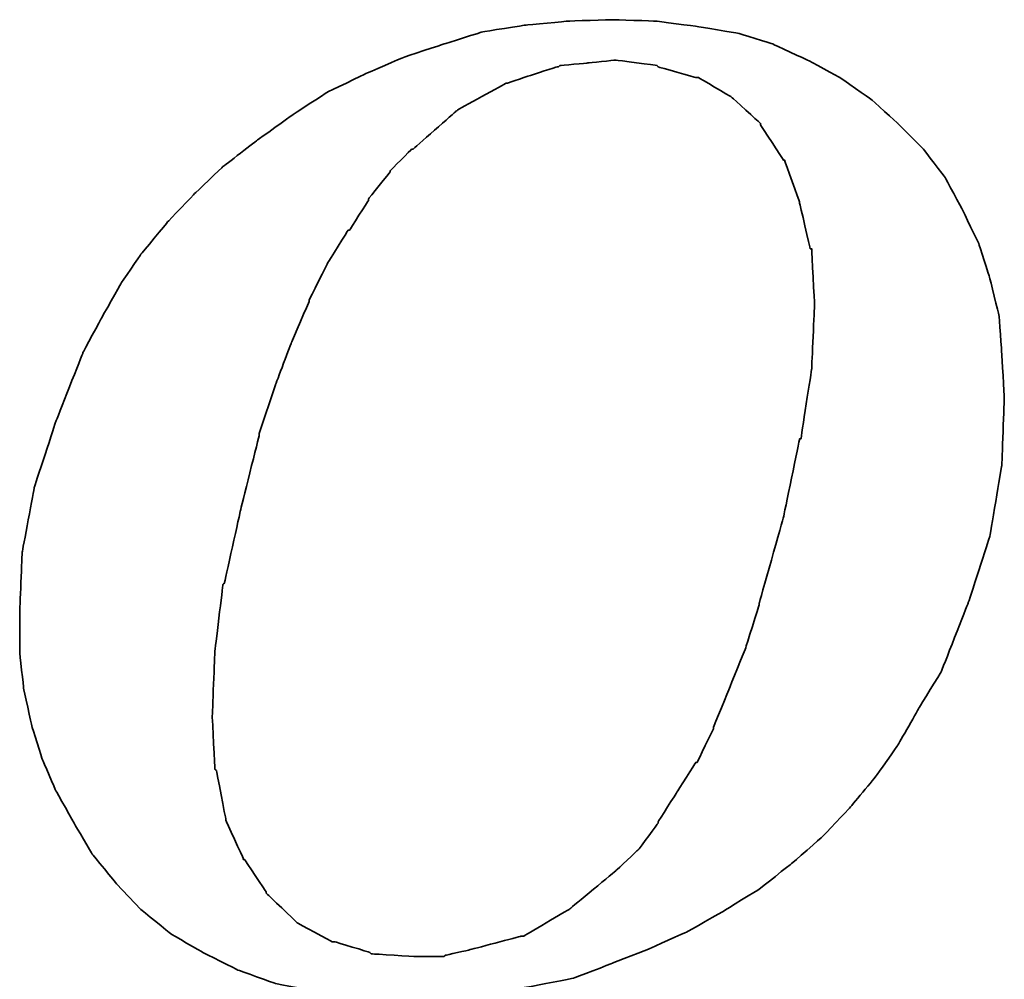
# Model space of a CAD drawing. Header units: millimetres. Extents: x -75 to 176, y -426 to -259.
# Tile 50 of 56: x 110.71 to 113.68, y -337.13 to -334.23. Entities that reach past the tile are written whole.
import ezdxf

# ---------------------------------------------------------------- set-up
doc = ezdxf.new("R2010")
doc.units = ezdxf.units.MM
doc.header["$LTSCALE"] = 0.1
doc.layers.add('CHA', color=7, linetype='CONTINUOUS')
doc.layers.add('layer 1', color=7, linetype='CONTINUOUS')

# ---------------------------------------------------------------- blocks, each defined once
blk = doc.blocks.new('TBI MOTION logo(完整正式版)')
at = {"layer": 'layer 1', "color": 22, "lineweight": 35}
for points, knots in [([(35.79625, -6.98375), (35.79625, -6.98375), (36.23125, -7.43875), (36.23125, -7.43875), (36.23125, -7.43875), (36.23125, -7.43875), (36.75625, -7.87125), (36.75625, -7.87125), (36.75625, -7.87125), (36.75625, -7.87125), (37.33125, -8.20375), (37.33125, -8.20375), (37.33125, -8.20375), (37.33125, -8.20375), (37.95625, -8.51875), (37.95625, -8.51875), (37.95625, -8.51875), (37.95625, -8.51875), (38.62625, -8.75875), (38.62625, -8.75875), (38.62625, -8.75875), (38.62625, -8.75875), (39.37125, -8.90375), (39.37125, -8.90375), (39.37125, -8.90375), (39.37125, -8.90375), (40.14125, -8.99875), (40.14125, -8.99875), (40.14125, -8.99875), (40.14125, -8.99875), (41.02625, -9.02375), (41.02625, -9.02375), (41.02625, -9.02375), (41.02625, -9.02375), (41.74625, -8.99875), (41.74625, -8.99875), (41.74625, -8.99875), (41.74625, -8.99875), (42.46625, -8.92375), (42.46625, -8.92375), (42.46625, -8.92375), (42.46625, -8.92375), (43.21125, -8.80625), (43.21125, -8.80625), (43.21125, -8.80625), (43.21125, -8.80625), (43.93125, -8.66375), (43.93125, -8.66375), (43.93125, -8.66375), (43.93125, -8.66375), (44.62625, -8.39875), (44.62625, -8.39875), (44.62625, -8.39875), (44.62625, -8.39875), (45.29625, -8.13375), (45.29625, -8.13375), (45.29625, -8.13375), (45.29625, -8.13375), (45.94625, -7.84375), (45.94625, -7.84375), (45.94625, -7.84375), (45.94625, -7.84375), (46.61625, -7.46375), (46.61625, -7.46375), (46.61625, -7.46375), (46.61625, -7.46375), (47.24125, -7.07875), (47.24125, -7.07875), (47.24125, -7.07875), (47.24125, -7.07875), (47.81625, -6.62375), (47.81625, -6.62375), (47.81625, -6.62375), (47.81625, -6.62375), (48.36875, -6.14375), (48.36875, -6.14375), (48.36875, -6.14375), (48.36875, -6.14375), (48.84625, -5.64125), (48.84625, -5.64125), (48.84625, -5.64125), (48.84625, -5.64125), (49.32625, -5.06375), (49.32625, -5.06375), (49.32625, -5.06375), (49.32625, -5.06375), (49.71125, -4.51374), (49.71125, -4.51374), (49.71125, -4.51374), (49.71125, -4.51374), (50.09625, -3.83874), (50.09625, -3.83874), (50.09625, -3.83874), (50.09625, -3.83874), (50.48125, -3.21374), (50.48125, -3.21374), (50.48125, -3.21374), (50.48125, -3.21374), (50.96125, -1.99125), (50.96125, -1.99125), (50.96125, -1.99125), (50.96125, -1.99125), (51.34375, -0.81875), (51.34375, -0.81875), (51.34375, -0.81875), (51.34375, -0.81875), (51.56125, 0.45624), (51.56125, 0.45624), (51.56125, 0.45624), (51.56125, 0.45624), (51.60625, 1.67624), (51.60625, 1.67624), (51.60625, 1.67624), (51.60625, 1.67624), (51.56125, 2.44625), (51.56125, 2.44625), (51.56125, 2.44625), (51.56125, 2.44625), (51.51125, 3.14125), (51.51125, 3.14125), (51.51125, 3.14125), (51.51125, 3.14125), (51.34375, 3.81125), (51.34375, 3.81125), (51.34375, 3.81125), (51.34375, 3.81125), (51.15125, 4.41125), (51.15125, 4.41125), (51.15125, 4.41125), (51.15125, 4.41125), (50.86125, 5.01125), (50.86125, 5.01125), (50.86125, 5.01125), (50.86125, 5.01125), (50.55125, 5.58875), (50.55125, 5.58875), (50.55125, 5.58875), (50.55125, 5.58875), (50.16625, 6.09125), (50.16625, 6.09125), (50.16625, 6.09125), (50.16625, 6.09125), (49.71125, 6.54875), (49.71125, 6.54875), (49.71125, 6.54875), (49.71125, 6.54875), (49.23125, 6.98125), (49.23125, 6.98125), (49.23125, 6.98125), (49.23125, 6.98125), (48.67875, 7.36625), (48.67875, 7.36625), (48.67875, 7.36625), (48.67875, 7.36625), (48.10375, 7.67625), (48.10375, 7.67625), (48.10375, 7.67625), (48.10375, 7.67625), (47.48125, 7.96375), (47.48125, 7.96375), (47.48125, 7.96375), (47.48125, 7.96375), (46.85625, 8.15625), (46.85625, 8.15625), (46.85625, 8.15625), (46.85625, 8.15625), (46.13625, 8.27624), (46.13625, 8.27624), (46.13625, 8.27624), (46.13625, 8.27624), (45.39125, 8.37125), (45.39125, 8.37125), (45.39125, 8.37125), (45.39125, 8.37125), (44.62625, 8.39624), (44.62625, 8.39624), (44.62625, 8.39624), (44.62625, 8.39624), (43.83625, 8.37125), (43.83625, 8.37125), (43.83625, 8.37125), (43.83625, 8.37125), (43.09125, 8.30125), (43.09125, 8.30125), (43.09125, 8.30125), (43.09125, 8.30125), (42.32125, 8.18125), (42.32125, 8.18125), (42.32125, 8.18125), (42.32125, 8.18125), (41.62875, 7.96375), (41.62875, 7.96375), (41.62875, 7.96375), (41.62875, 7.96375), (40.90625, 7.72625), (40.90625, 7.72625), (40.90625, 7.72625), (40.90625, 7.72625), (40.23624, 7.43625), (40.23624, 7.43625), (40.23624, 7.43625), (40.23624, 7.43625), (39.54124, 7.10125), (39.54124, 7.10125), (39.54124, 7.10125), (39.54124, 7.10125), (38.91625, 6.69125), (38.91625, 6.69125), (38.91625, 6.69125), (38.91625, 6.69125), (38.31625, 6.26125), (38.31625, 6.26125), (38.31625, 6.26125), (38.31625, 6.26125), (37.69125, 5.78125), (37.69125, 5.78125), (37.69125, 5.78125), (37.69125, 5.78125), (37.18625, 5.30125), (37.18625, 5.30125), (37.18625, 5.30125), (37.18625, 5.30125), (36.70625, 4.79624), (36.70625, 4.79624), (36.70625, 4.79624), (36.70625, 4.79624), (36.23125, 4.22125), (36.23125, 4.22125), (36.23125, 4.22125), (36.23125, 4.22125), (35.87124, 3.69375), (35.87124, 3.69375), (35.87124, 3.69375), (35.87124, 3.69375), (35.53125, 3.09125), (35.53125, 3.09125), (35.53125, 3.09125), (35.53125, 3.09125), (35.19875, 2.47125), (35.19875, 2.47125), (35.19875, 2.47125), (35.19875, 2.47125), (34.71625, 1.24625), (34.71625, 1.24625), (34.71625, 1.24625), (34.71625, 1.24625), (34.33125, 0.06874), (34.33125, 0.06874), (34.33125, 0.06874), (34.33125, 0.06874), (34.11625, -1.07875), (34.11625, -1.07875), (34.11625, -1.07875), (34.11625, -1.07875), (34.07125, -2.15875), (34.07125, -2.15875), (34.07125, -2.15875), (34.07125, -2.15875), (34.07125, -2.85375), (34.07125, -2.85375), (34.07125, -2.85375), (34.07125, -2.85375), (34.14125, -3.50375), (34.14125, -3.50375), (34.14125, -3.50375), (34.14125, -3.50375), (34.28625, -4.17375), (34.28625, -4.17375), (34.28625, -4.17375), (34.28625, -4.17375), (34.47625, -4.77624), (34.47625, -4.77624), (34.47625, -4.77624), (34.47625, -4.77624), (34.71625, -5.32625), (34.71625, -5.32625), (34.71625, -5.32625), (34.71625, -5.32625), (35.05375, -5.92875), (35.05375, -5.92875), (35.05375, -5.92875), (35.05375, -5.92875), (35.36375, -6.45375), (35.36375, -6.45375), (35.36375, -6.45375), (35.36375, -6.45375), (35.79625, -6.98375), (35.79625, -6.98375)], [0, 0, 0, 0, 0.01388889, 0.01388889, 0.01388889, 0.0138889, 0.02777778, 0.02777778, 0.02777778, 0.02777779, 0.04166667, 0.04166667, 0.04166667, 0.04166668, 0.05555556, 0.05555556, 0.05555556, 0.05555557, 0.06944444, 0.06944444, 0.06944444, 0.06944445, 0.08333333, 0.08333333, 0.08333333, 0.08333334, 0.09722222, 0.09722222, 0.09722222, 0.09722223, 0.11111111, 0.11111111, 0.11111111, 0.11111112, 0.125, 0.125, 0.125, 0.12500001, 0.13888889, 0.13888889, 0.13888889, 0.1388889, 0.15277778, 0.15277778, 0.15277778, 0.15277779, 0.16666667, 0.16666667, 0.16666667, 0.16666668, 0.18055556, 0.18055556, 0.18055556, 0.18055557, 0.19444444, 0.19444444, 0.19444444, 0.19444445, 0.20833333, 0.20833333, 0.20833333, 0.20833334, 0.22222222, 0.22222222, 0.22222222, 0.22222223, 0.23611111, 0.23611111, 0.23611111, 0.23611112, 0.25, 0.25, 0.25, 0.25000001, 0.26388889, 0.26388889, 0.26388889, 0.2638889, 0.27777778, 0.27777778, 0.27777778, 0.27777779, 0.29166667, 0.29166667, 0.29166667, 0.29166668, 0.30555556, 0.30555556, 0.30555556, 0.30555557, 0.31944444, 0.31944444, 0.31944444, 0.31944445, 0.33333333, 0.33333333, 0.33333333, 0.33333334, 0.34722222, 0.34722222, 0.34722222, 0.34722223, 0.36111111, 0.36111111, 0.36111111, 0.36111112, 0.375, 0.375, 0.375, 0.37500001, 0.38888889, 0.38888889, 0.38888889, 0.3888889, 0.40277778, 0.40277778, 0.40277778, 0.40277779, 0.41666667, 0.41666667, 0.41666667, 0.41666668, 0.43055556, 0.43055556, 0.43055556, 0.43055557, 0.44444444, 0.44444444, 0.44444444, 0.44444445, 0.45833333, 0.45833333, 0.45833333, 0.45833334, 0.47222222, 0.47222222, 0.47222222, 0.47222223, 0.48611111, 0.48611111, 0.48611111, 0.48611112, 0.5, 0.5, 0.5, 0.50000001, 0.51388889, 0.51388889, 0.51388889, 0.5138889, 0.52777778, 0.52777778, 0.52777778, 0.52777779, 0.54166667, 0.54166667, 0.54166667, 0.54166668, 0.55555556, 0.55555556, 0.55555556, 0.55555557, 0.56944444, 0.56944444, 0.56944444, 0.56944445, 0.58333333, 0.58333333, 0.58333333, 0.58333334, 0.59722222, 0.59722222, 0.59722222, 0.59722223, 0.61111111, 0.61111111, 0.61111111, 0.61111112, 0.625, 0.625, 0.625, 0.62500001, 0.63888889, 0.63888889, 0.63888889, 0.6388889, 0.65277778, 0.65277778, 0.65277778, 0.65277779, 0.66666667, 0.66666667, 0.66666667, 0.66666668, 0.68055556, 0.68055556, 0.68055556, 0.68055557, 0.69444444, 0.69444444, 0.69444444, 0.69444445, 0.70833333, 0.70833333, 0.70833333, 0.70833334, 0.72222222, 0.72222222, 0.72222222, 0.72222223, 0.73611111, 0.73611111, 0.73611111, 0.73611112, 0.75, 0.75, 0.75, 0.75000001, 0.76388889, 0.76388889, 0.76388889, 0.7638889, 0.77777778, 0.77777778, 0.77777778, 0.77777779, 0.79166667, 0.79166667, 0.79166667, 0.79166668, 0.80555556, 0.80555556, 0.80555556, 0.80555557, 0.81944444, 0.81944444, 0.81944444, 0.81944445, 0.83333333, 0.83333333, 0.83333333, 0.83333334, 0.84722222, 0.84722222, 0.84722222, 0.84722223, 0.86111111, 0.86111111, 0.86111111, 0.86111112, 0.875, 0.875, 0.875, 0.87500001, 0.88888889, 0.88888889, 0.88888889, 0.8888889, 0.90277778, 0.90277778, 0.90277778, 0.90277779, 0.91666667, 0.91666667, 0.91666667, 0.91666668, 0.93055556, 0.93055556, 0.93055556, 0.93055557, 0.94444444, 0.94444444, 0.94444444, 0.94444445, 0.95833333, 0.95833333, 0.95833333, 0.95833334, 0.97222222, 0.97222222, 0.97222222, 0.97222223, 0.98611111, 0.98611111, 0.98611111, 0.98611112, 1, 1, 1, 1]), ([(38.33875, 1.03124), (38.33875, 1.03124), (38.62625, 1.89625), (38.62625, 1.89625), (38.62625, 1.89625), (38.62625, 1.89625), (38.91625, 2.66375), (38.91625, 2.66375), (38.91625, 2.66375), (38.91625, 2.66375), (39.22625, 3.38125), (39.22625, 3.38125), (39.22625, 3.38125), (39.22625, 3.38125), (39.22625, 3.40624), (39.22625, 3.40624), (39.22625, 3.40624), (39.22625, 3.40624), (39.56124, 4.07624), (39.56124, 4.07624), (39.56124, 4.07624), (39.56124, 4.07624), (39.92125, 4.65125), (39.92125, 4.65125), (39.92125, 4.65125), (39.92125, 4.65125), (39.94625, 4.65125), (39.94625, 4.65125), (39.94625, 4.65125), (39.94625, 4.65125), (40.28125, 5.17875), (40.28125, 5.17875), (40.28125, 5.17875), (40.28125, 5.17875), (40.28125, 5.20375), (40.28125, 5.20375), (40.28125, 5.20375), (40.28125, 5.20375), (40.66875, 5.68625), (40.66875, 5.68625), (40.66875, 5.68625), (40.66875, 5.68625), (40.66875, 5.70625), (40.66875, 5.70625), (40.66875, 5.70625), (40.66875, 5.70625), (41.05124, 6.09125), (41.05124, 6.09125), (41.05124, 6.09125), (41.05124, 6.09125), (41.07625, 6.09125), (41.07625, 6.09125), (41.07625, 6.09125), (41.07625, 6.09125), (41.84125, 6.76625), (41.84125, 6.76625), (41.84125, 6.76625), (41.84125, 6.76625), (41.86625, 6.78625), (41.86625, 6.78625), (41.86625, 6.78625), (41.86625, 6.78625), (42.73125, 7.26624), (42.73125, 7.26624), (42.73125, 7.26624), (42.73125, 7.26624), (42.75625, 7.26624), (42.75625, 7.26624), (42.75625, 7.26624), (42.75625, 7.26624), (43.18625, 7.41125), (43.18625, 7.41125), (43.18625, 7.41125), (43.18625, 7.41125), (43.64125, 7.55625), (43.64125, 7.55625), (43.64125, 7.55625), (43.64125, 7.55625), (43.66625, 7.55625), (43.66625, 7.55625), (43.66625, 7.55625), (43.66625, 7.55625), (43.69125, 7.58124), (43.69125, 7.58124), (43.69125, 7.58124), (43.69125, 7.58124), (44.19125, 7.62625), (44.19125, 7.62625), (44.19125, 7.62625), (44.19125, 7.62625), (44.67125, 7.67625), (44.67125, 7.67625), (44.67125, 7.67625), (44.67125, 7.67625), (44.69625, 7.67625), (44.69625, 7.67625), (44.69625, 7.67625), (44.69625, 7.67625), (45.41875, 7.58124), (45.41875, 7.58124), (45.41875, 7.58124), (45.41875, 7.58124), (45.44125, 7.55625), (45.44125, 7.55625), (45.44125, 7.55625), (45.44125, 7.55625), (46.11125, 7.36625), (46.11125, 7.36625), (46.11125, 7.36625), (46.11125, 7.36625), (46.13625, 7.36625), (46.13625, 7.36625), (46.13625, 7.36625), (46.13625, 7.36625), (46.15875, 7.36625), (46.15875, 7.36625), (46.15875, 7.36625), (46.15875, 7.36625), (46.73625, 7.02624), (46.73625, 7.02624), (46.73625, 7.02624), (46.73625, 7.02624), (46.76125, 7.00624), (46.76125, 7.00624), (46.76125, 7.00624), (46.76125, 7.00624), (47.24125, 6.57124), (47.24125, 6.57124), (47.24125, 6.57124), (47.24125, 6.57124), (47.26625, 6.54875), (47.26625, 6.54875), (47.26625, 6.54875), (47.26625, 6.54875), (47.26625, 6.52375), (47.26625, 6.52375), (47.26625, 6.52375), (47.26625, 6.52375), (47.67375, 5.89875), (47.67375, 5.89875), (47.67375, 5.89875), (47.67375, 5.89875), (47.69625, 5.89875), (47.69625, 5.89875), (47.69625, 5.89875), (47.69625, 5.89875), (47.69625, 5.87625), (47.69625, 5.87625), (47.69625, 5.87625), (47.69625, 5.87625), (47.96125, 5.15625), (47.96125, 5.15625), (47.96125, 5.15625), (47.96125, 5.15625), (47.96125, 5.13125), (47.96125, 5.13125), (47.96125, 5.13125), (47.96125, 5.13125), (48.15125, 4.31875), (48.15125, 4.31875), (48.15125, 4.31875), (48.15125, 4.31875), (48.17625, 4.31875), (48.17625, 4.31875), (48.17625, 4.31875), (48.17625, 4.31875), (48.17625, 4.29125), (48.17625, 4.29125), (48.17625, 4.29125), (48.17625, 4.29125), (48.22625, 3.33125), (48.22625, 3.33125), (48.22625, 3.33125), (48.22625, 3.33125), (48.22625, 3.30875), (48.22625, 3.30875), (48.22625, 3.30875), (48.22625, 3.30875), (48.17625, 2.20624), (48.17625, 2.20624), (48.17625, 2.20624), (48.17625, 2.20624), (48.17625, 2.18124), (48.17625, 2.18124), (48.17625, 2.18124), (48.17625, 2.18124), (47.98375, 0.93624), (47.98375, 0.93624), (47.98375, 0.93624), (47.98375, 0.93624), (47.96125, 0.93624), (47.96125, 0.93624), (47.96125, 0.93624), (47.96125, 0.93624), (47.67375, -0.45874), (47.67375, -0.45874), (47.67375, -0.45874), (47.67375, -0.45874), (47.24125, -1.99125), (47.24125, -1.99125), (47.24125, -1.99125), (47.24125, -1.99125), (47.24125, -2.01874), (47.24125, -2.01874), (47.24125, -2.01874), (47.24125, -2.01874), (47.00125, -2.78375), (47.00125, -2.78375), (47.00125, -2.78375), (47.00125, -2.78375), (46.71125, -3.50375), (46.71125, -3.50375), (46.71125, -3.50375), (46.71125, -3.50375), (46.42625, -4.19875), (46.42625, -4.19875), (46.42625, -4.19875), (46.42625, -4.19875), (46.42625, -4.22375), (46.42625, -4.22375), (46.42625, -4.22375), (46.42625, -4.22375), (46.13625, -4.82374), (46.13625, -4.82374), (46.13625, -4.82374), (46.13625, -4.82374), (46.11125, -4.82374), (46.11125, -4.82374), (46.11125, -4.82374), (46.11125, -4.82374), (45.77625, -5.35125), (45.77625, -5.35125), (45.77625, -5.35125), (45.77625, -5.35125), (45.44125, -5.87875), (45.44125, -5.87875), (45.44125, -5.87875), (45.44125, -5.87875), (45.44125, -5.90375), (45.44125, -5.90375), (45.44125, -5.90375), (45.44125, -5.90375), (45.10625, -6.35875), (45.10625, -6.35875), (45.10625, -6.35875), (45.10625, -6.35875), (45.08125, -6.38375), (45.08125, -6.38375), (45.08125, -6.38375), (45.08125, -6.38375), (44.69625, -6.74375), (44.69625, -6.74375), (44.69625, -6.74375), (44.69625, -6.74375), (43.88375, -7.41625), (43.88375, -7.41625), (43.88375, -7.41625), (43.88375, -7.41625), (43.85625, -7.43875), (43.85625, -7.43875), (43.85625, -7.43875), (43.85625, -7.43875), (43.04125, -7.91875), (43.04125, -7.91875), (43.04125, -7.91875), (43.04125, -7.91875), (43.01625, -7.91875), (43.01625, -7.91875), (43.01625, -7.91875), (43.01625, -7.91875), (42.99625, -7.91875), (42.99625, -7.91875), (42.99625, -7.91875), (42.99625, -7.91875), (42.08125, -8.15875), (42.08125, -8.15875), (42.08125, -8.15875), (42.08125, -8.15875), (41.65125, -8.25625), (41.65125, -8.25625), (41.65125, -8.25625), (41.65125, -8.25625), (41.62875, -8.27875), (41.62875, -8.27875), (41.62875, -8.27875), (41.62875, -8.27875), (41.60125, -8.27875), (41.60125, -8.27875), (41.60125, -8.27875), (41.60125, -8.27875), (41.12125, -8.27875), (41.12125, -8.27875), (41.12125, -8.27875), (41.12125, -8.27875), (40.35624, -8.23125), (40.35624, -8.23125), (40.35624, -8.23125), (40.35624, -8.23125), (40.33125, -8.23125), (40.33125, -8.23125), (40.33125, -8.23125), (40.33125, -8.23125), (40.30625, -8.20375), (40.30625, -8.20375), (40.30625, -8.20375), (40.30625, -8.20375), (39.68375, -8.01375), (39.68375, -8.01375), (39.68375, -8.01375), (39.68375, -8.01375), (39.66124, -8.01375), (39.66124, -8.01375), (39.66124, -8.01375), (39.66124, -8.01375), (39.63625, -8.01375), (39.63625, -8.01375), (39.63625, -8.01375), (39.63625, -8.01375), (39.01125, -7.67875), (39.01125, -7.67875), (39.01125, -7.67875), (39.01125, -7.67875), (38.98875, -7.65375), (38.98875, -7.65375), (38.98875, -7.65375), (38.98875, -7.65375), (38.48625, -7.17375), (38.48625, -7.17375), (38.48625, -7.17375), (38.48625, -7.17375), (38.45875, -7.14875), (38.45875, -7.14875), (38.45875, -7.14875), (38.45875, -7.14875), (38.45875, -7.12875), (38.45875, -7.12875), (38.45875, -7.12875), (38.45875, -7.12875), (38.07625, -6.54875), (38.07625, -6.54875), (38.07625, -6.54875), (38.07625, -6.54875), (38.05125, -6.54875), (38.05125, -6.54875), (38.05125, -6.54875), (38.05125, -6.54875), (38.05125, -6.52875), (38.05125, -6.52875), (38.05125, -6.52875), (38.05125, -6.52875), (37.74125, -5.85375), (37.74125, -5.85375), (37.74125, -5.85375), (37.74125, -5.85375), (37.74125, -5.82875), (37.74125, -5.82875), (37.74125, -5.82875), (37.74125, -5.82875), (37.57375, -4.96875), (37.57375, -4.96875), (37.57375, -4.96875), (37.57375, -4.96875), (37.54625, -4.94375), (37.54625, -4.94375), (37.54625, -4.94375), (37.54625, -4.94375), (37.50125, -4.03375), (37.50125, -4.03375), (37.50125, -4.03375), (37.50125, -4.03375), (37.50125, -4.00875), (37.50125, -4.00875), (37.50125, -4.00875), (37.50125, -4.00875), (37.54625, -2.85375), (37.54625, -2.85375), (37.54625, -2.85375), (37.54625, -2.85375), (37.69125, -1.65875), (37.69125, -1.65875), (37.69125, -1.65875), (37.69125, -1.65875), (37.71624, -1.63375), (37.71624, -1.63375), (37.71624, -1.63375), (37.71624, -1.63375), (38.00375, -0.33875), (38.00375, -0.33875), (38.00375, -0.33875), (38.00375, -0.33875), (38.33875, 1.00624), (38.33875, 1.00624), (38.33875, 1.00624), (38.33875, 1.00624), (38.33875, 1.03124), (38.33875, 1.03124)], [0, 0, 0, 0, 0.01010101, 0.01010101, 0.01010101, 0.01010102, 0.02020202, 0.02020202, 0.02020202, 0.02020203, 0.03030303, 0.03030303, 0.03030303, 0.03030304, 0.04040404, 0.04040404, 0.04040404, 0.04040405, 0.05050505, 0.05050505, 0.05050505, 0.05050506, 0.06060606, 0.06060606, 0.06060606, 0.06060607, 0.07070707, 0.07070707, 0.07070707, 0.07070708, 0.08080808, 0.08080808, 0.08080808, 0.08080809, 0.09090909, 0.09090909, 0.09090909, 0.0909091, 0.1010101, 0.1010101, 0.1010101, 0.10101011, 0.11111111, 0.11111111, 0.11111111, 0.11111112, 0.12121212, 0.12121212, 0.12121212, 0.12121213, 0.13131313, 0.13131313, 0.13131313, 0.13131314, 0.14141414, 0.14141414, 0.14141414, 0.14141415, 0.15151515, 0.15151515, 0.15151515, 0.15151516, 0.16161616, 0.16161616, 0.16161616, 0.16161617, 0.17171717, 0.17171717, 0.17171717, 0.17171718, 0.18181818, 0.18181818, 0.18181818, 0.18181819, 0.19191919, 0.19191919, 0.19191919, 0.1919192, 0.2020202, 0.2020202, 0.2020202, 0.20202021, 0.21212121, 0.21212121, 0.21212121, 0.21212122, 0.22222222, 0.22222222, 0.22222222, 0.22222223, 0.23232323, 0.23232323, 0.23232323, 0.23232324, 0.24242424, 0.24242424, 0.24242424, 0.24242425, 0.25252525, 0.25252525, 0.25252525, 0.25252526, 0.26262626, 0.26262626, 0.26262626, 0.26262627, 0.27272727, 0.27272727, 0.27272727, 0.27272728, 0.28282828, 0.28282828, 0.28282828, 0.28282829, 0.29292929, 0.29292929, 0.29292929, 0.2929293, 0.3030303, 0.3030303, 0.3030303, 0.30303031, 0.31313131, 0.31313131, 0.31313131, 0.31313132, 0.32323232, 0.32323232, 0.32323232, 0.32323233, 0.33333333, 0.33333333, 0.33333333, 0.33333334, 0.34343434, 0.34343434, 0.34343434, 0.34343435, 0.35353535, 0.35353535, 0.35353535, 0.35353536, 0.36363636, 0.36363636, 0.36363636, 0.36363637, 0.37373737, 0.37373737, 0.37373737, 0.37373738, 0.38383838, 0.38383838, 0.38383838, 0.38383839, 0.39393939, 0.39393939, 0.39393939, 0.3939394, 0.4040404, 0.4040404, 0.4040404, 0.40404041, 0.41414141, 0.41414141, 0.41414141, 0.41414142, 0.42424242, 0.42424242, 0.42424242, 0.42424243, 0.43434343, 0.43434343, 0.43434343, 0.43434344, 0.44444444, 0.44444444, 0.44444444, 0.44444445, 0.45454545, 0.45454545, 0.45454545, 0.45454546, 0.46464646, 0.46464646, 0.46464646, 0.46464647, 0.47474747, 0.47474747, 0.47474747, 0.47474748, 0.48484848, 0.48484848, 0.48484848, 0.48484849, 0.49494949, 0.49494949, 0.49494949, 0.4949495, 0.50505051, 0.50505051, 0.50505051, 0.50505052, 0.51515152, 0.51515152, 0.51515152, 0.51515153, 0.52525253, 0.52525253, 0.52525253, 0.52525254, 0.53535354, 0.53535354, 0.53535354, 0.53535355, 0.54545455, 0.54545455, 0.54545455, 0.54545456, 0.55555556, 0.55555556, 0.55555556, 0.55555557, 0.56565657, 0.56565657, 0.56565657, 0.56565658, 0.57575758, 0.57575758, 0.57575758, 0.57575759, 0.58585859, 0.58585859, 0.58585859, 0.5858586, 0.5959596, 0.5959596, 0.5959596, 0.59595961, 0.60606061, 0.60606061, 0.60606061, 0.60606062, 0.61616162, 0.61616162, 0.61616162, 0.61616163, 0.62626263, 0.62626263, 0.62626263, 0.62626264, 0.63636364, 0.63636364, 0.63636364, 0.63636365, 0.64646465, 0.64646465, 0.64646465, 0.64646466, 0.65656566, 0.65656566, 0.65656566, 0.65656567, 0.66666667, 0.66666667, 0.66666667, 0.66666668, 0.67676768, 0.67676768, 0.67676768, 0.67676769, 0.68686869, 0.68686869, 0.68686869, 0.6868687, 0.6969697, 0.6969697, 0.6969697, 0.69696971, 0.70707071, 0.70707071, 0.70707071, 0.70707072, 0.71717172, 0.71717172, 0.71717172, 0.71717173, 0.72727273, 0.72727273, 0.72727273, 0.72727274, 0.73737374, 0.73737374, 0.73737374, 0.73737375, 0.74747475, 0.74747475, 0.74747475, 0.74747476, 0.75757576, 0.75757576, 0.75757576, 0.75757577, 0.76767677, 0.76767677, 0.76767677, 0.76767678, 0.77777778, 0.77777778, 0.77777778, 0.77777779, 0.78787879, 0.78787879, 0.78787879, 0.7878788, 0.7979798, 0.7979798, 0.7979798, 0.79797981, 0.80808081, 0.80808081, 0.80808081, 0.80808082, 0.81818182, 0.81818182, 0.81818182, 0.81818183, 0.82828283, 0.82828283, 0.82828283, 0.82828284, 0.83838384, 0.83838384, 0.83838384, 0.83838385, 0.84848485, 0.84848485, 0.84848485, 0.84848486, 0.85858586, 0.85858586, 0.85858586, 0.85858587, 0.86868687, 0.86868687, 0.86868687, 0.86868688, 0.87878788, 0.87878788, 0.87878788, 0.87878789, 0.88888889, 0.88888889, 0.88888889, 0.8888889, 0.8989899, 0.8989899, 0.8989899, 0.89898991, 0.90909091, 0.90909091, 0.90909091, 0.90909092, 0.91919192, 0.91919192, 0.91919192, 0.91919193, 0.92929293, 0.92929293, 0.92929293, 0.92929294, 0.93939394, 0.93939394, 0.93939394, 0.93939395, 0.94949495, 0.94949495, 0.94949495, 0.94949496, 0.95959596, 0.95959596, 0.95959596, 0.95959597, 0.96969697, 0.96969697, 0.96969697, 0.96969698, 0.97979798, 0.97979798, 0.97979798, 0.97979799, 0.98989899, 0.98989899, 0.98989899, 0.989899, 1, 1, 1, 1])]:
    blk.add_open_spline(points, degree=3, knots=knots, dxfattribs=at)

msp = doc.modelspace()

# ---------------------------------------------------------------- block references
at = {"layer": 'CHA', "color": 7, "xscale": 0.169477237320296, "yscale": 0.169477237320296, "zscale": 0.169477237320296}
msp.add_blockref('TBI MOTION logo(完整正式版)', (104.9368, -335.6557), dxfattribs=at)

doc.saveas('drawing.dxf')
